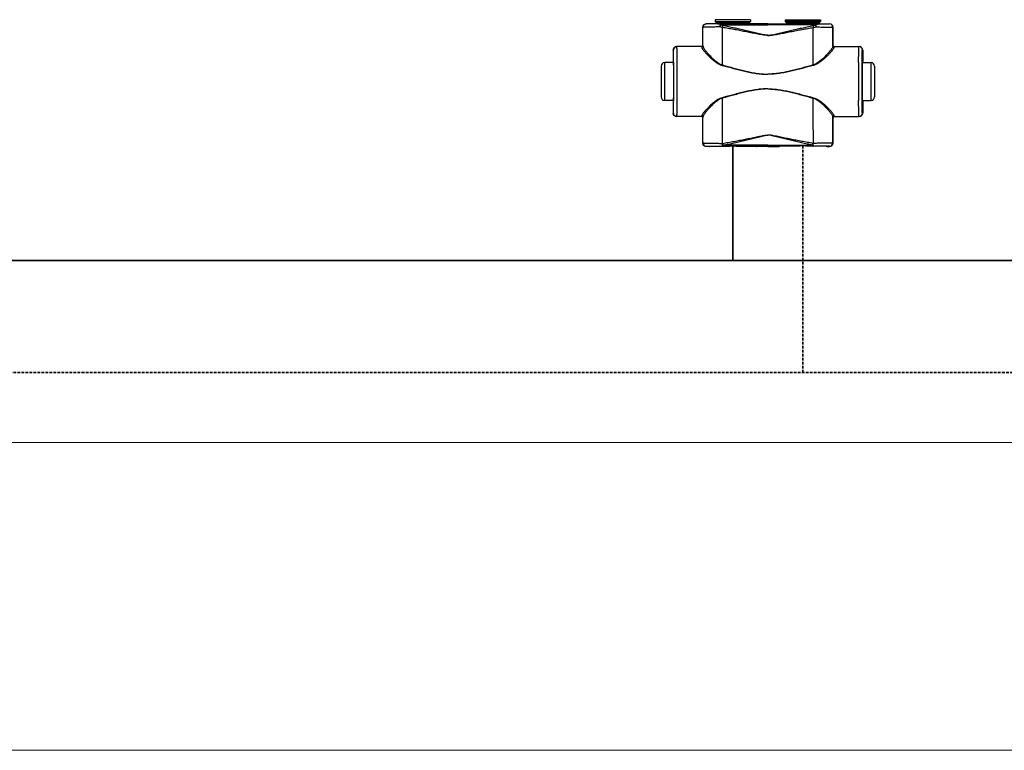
# Model space of a CAD drawing. Header units: millimetres. Extents: x 17747 to 112039, y -74980 to 446921.
# Tile 138 of 256: x 62259 to 62962, y -74980 to -74458. Entities that reach past the tile are written whole.
import ezdxf

# ---------------------------------------------------------------- set-up
doc = ezdxf.new("R2010")
doc.units = ezdxf.units.MM
doc.linetypes.add('phl_thick', pattern=[0])
doc.linetypes.add('VERDECKT', pattern=[9.525, 6.35, -3.175])
for name, color, linetype, lineweight in [('UT_SCHÉMA_PŘÍVOD', 10, 'Continuous', 35), ('UT_SCHÉMA_ZPÁTEČKA', 172, 'VERDECKT', 35), ('VZT_50 POPIS - OBECNE', 7, 'Continuous', 5)]:
    doc.layers.add(name, color=color, linetype=linetype, lineweight=lineweight)

msp = doc.modelspace()

# ---------------------------------------------------------------- linework, layer by layer
at = {"color": 0, "linetype": 'Continuous'}
for p, q in [((62749.07, -74461.33), (62748.95, -74461.21)), ((62750.6, -74461.21), (62748.95, -74461.21)), ((62750.95, -74461.31), (62750.6, -74461.21)), ((62780.55, -74458.31), (62755.35, -74458.31)), ((62755.35, -74458.31), (62755.35, -74459.71)), ((62755.35, -74459.71), (62756.3, -74460.66)), ((62755.35, -74459.71), (62780.55, -74459.71)), ((62756.3, -74460.66), (62779.6, -74460.66)), ((62756.45, -74461.02), (62779.45, -74461.02)), ((62756.45, -74461.02), (62756.45, -74461.38)), ((62764.1, -74461.4), (62759.25, -74461.4)), ((62759.25, -74462.1), (62759.25, -74461.4)), ((62792.95, -74461.4), (62771.8, -74461.4)), ((62779.45, -74461.02), (62779.45, -74461.38)), ((62780.55, -74459.71), (62779.6, -74460.66)), ((62780.55, -74458.31), (62780.55, -74459.71)), ((62786.7, -74461.21), (62784.95, -74461.31)), ((62792.95, -74461.21), (62786.7, -74461.21)), ((62792.95, -74461.21), (62799.2, -74461.21)), ((62792.95, -74461.4), (62814.1, -74461.4)), ((62799.2, -74461.21), (62800.95, -74461.31)), ((62805.35, -74458.31), (62830.55, -74458.31)), ((62805.35, -74458.31), (62805.35, -74459.71)), ((62830.55, -74459.71), (62805.35, -74459.71)), ((62805.35, -74459.71), (62806.3, -74460.66)), ((62829.6, -74460.66), (62806.3, -74460.66)), ((62829.45, -74461.02), (62806.45, -74461.02)), ((62806.45, -74461.02), (62806.45, -74461.38)), ((62821.8, -74461.4), (62826.65, -74461.4)), ((62826.65, -74462.1), (62826.65, -74461.4)), ((62829.45, -74461.02), (62829.45, -74461.38)), ((62830.55, -74459.71), (62829.6, -74460.66)), ((62830.55, -74458.31), (62830.55, -74459.71)), ((62834.95, -74461.31), (62835.3, -74461.21)), ((62835.3, -74461.21), (62836.95, -74461.21)), ((62836.83, -74461.33), (62836.95, -74461.21)), ((62746.57, -74463.83), (62746.45, -74463.71)), ((62746.45, -74476.71), (62746.45, -74463.71)), ((62759.25, -74462.1), (62792.95, -74462.1)), ((62826.65, -74462.1), (62792.95, -74462.1)), ((62839.33, -74463.83), (62839.45, -74463.71)), ((62839.45, -74476.71), (62839.45, -74463.71)), ((62725.46, -74480.01), (62725.25, -74480.01)), ((62725.25, -74480.01), (62725.25, -74488.16)), ((62745.75, -74477.51), (62727.75, -74477.51)), ((62746.45, -74476.71), (62746.55, -74476.71)), ((62839.45, -74476.71), (62839.35, -74476.71)), ((62840.15, -74477.51), (62858.15, -74477.51)), ((62860.44, -74480.01), (62860.65, -74480.01)), ((62860.65, -74480.01), (62860.65, -74488.16)), ((62725.5, -74489.01), (62719.25, -74489.01)), ((62719.25, -74516.01), (62719.25, -74489.01)), ((62725.25, -74488.16), (62725.46, -74488.51)), ((62725.64, -74488.52), (62725.64, -74488.51)), ((62860.26, -74488.52), (62860.26, -74488.51)), ((62860.4, -74489.01), (62866.65, -74489.01)), ((62860.65, -74488.16), (62860.44, -74488.51)), ((62866.65, -74516.01), (62866.65, -74489.01)), ((62716.75, -74491.51), (62716.75, -74513.51)), ((62869.15, -74491.51), (62869.15, -74513.51)), ((62725.5, -74516.01), (62719.25, -74516.01)), ((62725.46, -74516.51), (62725.25, -74516.86)), ((62725.25, -74516.86), (62725.25, -74525.01)), ((62725.64, -74516.51), (62725.64, -74516.5)), ((62860.26, -74516.51), (62860.26, -74516.5)), ((62860.4, -74516.01), (62866.65, -74516.01)), ((62860.44, -74516.51), (62860.65, -74516.86)), ((62860.65, -74516.86), (62860.65, -74525.01)), ((62725.25, -74525.01), (62725.46, -74525.01)), ((62745.75, -74527.51), (62727.75, -74527.51)), ((62746.55, -74528.31), (62746.45, -74528.31)), ((62746.45, -74546.41), (62746.45, -74528.31)), ((62839.35, -74528.31), (62839.45, -74528.31)), ((62839.45, -74546.41), (62839.45, -74528.31)), ((62840.15, -74527.51), (62858.15, -74527.51)), ((62860.65, -74525.01), (62860.44, -74525.01)), ((62746.45, -74546.41), (62746.57, -74546.29)), ((62748.95, -74548.91), (62749.07, -74548.79)), ((62750.6, -74548.91), (62748.95, -74548.91)), ((62750.95, -74548.81), (62750.6, -74548.91)), ((62760.49, -74546.66), (62760.67, -74546.66)), ((62760.82, -74548.72), (62760.99, -74548.72)), ((62792.95, -74547.97), (62760.99, -74547.97)), ((62760.99, -74548.72), (62760.99, -74547.97)), ((62760.99, -74548.72), (62762.25, -74548.72)), ((62773.65, -74548.72), (62792.95, -74548.72)), ((62786.7, -74548.91), (62784.95, -74548.81)), ((62792.95, -74548.91), (62786.7, -74548.91)), ((62792.95, -74547.97), (62824.91, -74547.97)), ((62812.25, -74548.72), (62792.95, -74548.72)), ((62792.95, -74548.91), (62799.2, -74548.91)), ((62799.2, -74548.91), (62800.95, -74548.81)), ((62824.91, -74548.72), (62823.65, -74548.72)), ((62824.91, -74548.72), (62824.91, -74547.97)), ((62825.08, -74548.72), (62824.91, -74548.72)), ((62825.41, -74546.66), (62825.23, -74546.66)), ((62834.95, -74548.81), (62835.3, -74548.91)), ((62835.3, -74548.91), (62836.95, -74548.91)), ((62836.95, -74548.91), (62836.83, -74548.79)), ((62839.45, -74546.41), (62839.33, -74546.29))]:
    msp.add_line(p, q, dxfattribs=at)
for centre, radius, start, end in [((62749.07, -74463.83), 2.5, 90.00246, 179.99754), ((62755.95, -74461.02), 0.5, 0, 45), ((62779.95, -74461.02), 0.5, 135, 180), ((62805.95, -74461.02), 0.5, 0, 45), ((62829.95, -74461.02), 0.5, 135, 180), ((62836.83, -74463.83), 2.5, 0.00246, 89.99754), ((62727.96, -74480.01), 2.5, 90.00225, 180.00111), ((62745.75, -74476.71), 0.8, 270.0036, 359.99724), ((62840.15, -74476.71), 0.8, 180.00276, 269.9964), ((62857.94, -74480.01), 2.5, 359.99889, 89.99775), ((62719.25, -74491.51), 2.5, 90, 180), ((60285.79, -74502.51), 2442.41, 359.68325, 0.31675), ((65300.11, -74502.51), 2442.41, 179.68325, 180.31675), ((62866.65, -74491.51), 2.5, 0, 90), ((62719.25, -74513.51), 2.5, 180, 270), ((62866.65, -74513.51), 2.5, 270, 0), ((62727.96, -74525.01), 2.5, 179.99889, 269.99775), ((62745.75, -74528.31), 0.8, 0.00276, 89.9964), ((62840.15, -74528.31), 0.8, 90.0036, 179.99724), ((62857.94, -74525.01), 2.5, 270.00225, 0.00111), ((62749.07, -74546.29), 2.5, 180.00246, 269.99754), ((62836.83, -74546.29), 2.5, 270.00246, 359.99754)]:
    msp.add_arc(centre, radius, start, end, dxfattribs=at)
at = {"color": 0, "linetype": 'Continuous', "extrusion": (0, 0, -1)}
for centre, major_axis, ratio, start_param, end_param in [((62748.95, -74463.71), (-1.77, 1.77), 0.999973, -0.785384, 0.785384), ((62767.95, -74461.31), (-17, 0), 0.005236, 4.941076, 6.283185), ((62767.95, -74461.31), (-17, 0), 0.005236, 3.141593, 4.483702), ((62727.75, -74480.01), (-2.5, 0), 0.999945, 0, 1.570796), ((62745.65, -74476.71), (-0.8, 0), 0.999986, -3.141593, -1.659157), ((62725.46, -74502.51), (0, 14), 0.010472, 0, 3.141593), ((62727.75, -74525.01), (-2.5, 0), 0.999945, -1.570796, 0), ((62745.65, -74528.31), (0.8, 0), 0.999986, -1.395381, 0), ((62748.95, -74546.41), (1.77, 1.77), 0.999973, -3.926977, -2.356208), ((62767.95, -74548.81), (-17, 0), 0.005236, 0, 1.229157), ((62767.95, -74548.81), (-17, 0), 0.005236, 1.912436, 3.141593)]:
    msp.add_ellipse(centre, major_axis=major_axis, ratio=ratio, start_param=start_param, end_param=end_param, dxfattribs=at)
at = {"color": 0, "linetype": 'Continuous'}
for centre, major_axis, ratio, start_param, end_param in [((62817.95, -74461.31), (17, 0), 0.005236, 3.141593, 4.483702), ((62817.95, -74461.31), (17, 0), 0.005236, 4.941076, 6.283185), ((62836.95, -74463.71), (1.77, 1.77), 0.999973, -0.785384, 0.785384), ((62840.25, -74476.71), (0.8, 0), 0.999986, -3.141593, -1.659157), ((62858.15, -74480.01), (2.5, 0), 0.999945, 0, 1.570796), ((62860.44, -74502.51), (0, 14), 0.010472, 0, 3.141593), ((62840.25, -74528.31), (-0.8, 0), 0.999986, -1.395381, 0), ((62858.15, -74525.01), (2.5, 0), 0.999945, -1.570796, 0), ((62817.95, -74548.81), (17, 0), 0.005236, 1.912436, 3.141593), ((62817.95, -74548.81), (17, 0), 0.005236, 0, 1.229157), ((62836.95, -74546.41), (-1.77, 1.77), 0.999973, -3.926977, -2.356208)]:
    msp.add_ellipse(centre, major_axis=major_axis, ratio=ratio, start_param=start_param, end_param=end_param, dxfattribs=at)
for points, knots in [([(62759.25, -74461.4), (62758.54, -74461.4), (62757.19, -74461.4), (62755.53, -74461.39), (62754.29, -74461.39), (62753.44, -74461.39), (62752.66, -74461.38), (62751.94, -74461.38), (62751.3, -74461.37), (62750.73, -74461.37), (62750.24, -74461.36), (62749.89, -74461.36), (62749.65, -74461.35), (62749.5, -74461.35), (62749.38, -74461.35), (62749.27, -74461.34), (62749.2, -74461.34), (62749.15, -74461.34), (62749.13, -74461.34), (62749.1, -74461.34), (62749.09, -74461.34), (62749.08, -74461.33), (62749.07, -74461.33), (62749.07, -74461.33)], [0, 0, 0, 0, 0.207653, 0.400343, 0.489423, 0.572844, 0.650059, 0.720565, 0.783909, 0.839692, 0.887568, 0.927242, 0.943927, 0.958477, 0.970869, 0.981088, 0.989117, 0.992306, 0.994945, 0.997032, 0.998568, 0.999554, 1, 1, 1, 1]), ([(62759.25, -74461.4), (62759.16, -74461.4), (62759.06, -74461.51), (62758.98, -74461.65), (62758.91, -74461.8), (62758.84, -74462.02), (62758.76, -74462.34), (62758.7, -74462.7), (62758.66, -74463.1), (62758.64, -74463.38), (62758.63, -74463.52)], [0, 0, 0, 0, 0.117156, 0.161001, 0.211236, 0.330442, 0.472834, 0.634922, 0.812344, 1, 1, 1, 1]), ([(62771.8, -74461.4), (62771.17, -74461.4), (62769.88, -74461.43), (62767.95, -74461.45), (62766.02, -74461.43), (62764.73, -74461.4), (62764.1, -74461.4)], [0, 0, 0, 0, 0.248355, 0.5, 0.751645, 1, 1, 1, 1]), ([(62814.1, -74461.4), (62814.73, -74461.4), (62816.02, -74461.43), (62817.95, -74461.45), (62819.88, -74461.43), (62821.17, -74461.4), (62821.8, -74461.4)], [0, 0, 0, 0, 0.248355, 0.5, 0.751645, 1, 1, 1, 1]), ([(62826.65, -74461.4), (62827.36, -74461.4), (62828.71, -74461.4), (62830.37, -74461.39), (62831.61, -74461.39), (62832.46, -74461.39), (62833.24, -74461.38), (62833.96, -74461.38), (62834.6, -74461.37), (62835.17, -74461.37), (62835.66, -74461.36), (62836.01, -74461.36), (62836.25, -74461.35), (62836.4, -74461.35), (62836.52, -74461.35), (62836.63, -74461.34), (62836.7, -74461.34), (62836.75, -74461.34), (62836.78, -74461.34), (62836.8, -74461.34), (62836.81, -74461.34), (62836.82, -74461.33), (62836.83, -74461.33), (62836.83, -74461.33)], [0, 0, 0, 0, 0.207653, 0.400343, 0.489423, 0.572844, 0.650059, 0.720565, 0.783909, 0.839692, 0.887568, 0.927242, 0.943927, 0.958477, 0.970869, 0.981088, 0.989117, 0.992306, 0.994945, 0.997032, 0.998568, 0.999554, 1, 1, 1, 1]), ([(62826.65, -74461.4), (62826.74, -74461.4), (62826.84, -74461.51), (62826.92, -74461.65), (62826.99, -74461.8), (62827.06, -74462.02), (62827.14, -74462.34), (62827.2, -74462.7), (62827.24, -74463.1), (62827.26, -74463.38), (62827.27, -74463.52)], [0, 0, 0, 0, 0.117156, 0.161001, 0.211236, 0.330442, 0.472834, 0.634922, 0.812344, 1, 1, 1, 1]), ([(62758.63, -74463.52), (62757.8, -74463.52), (62756.19, -74463.53), (62754.23, -74463.55), (62752.76, -74463.58), (62751.76, -74463.59), (62750.83, -74463.61), (62749.98, -74463.63), (62749.21, -74463.65), (62748.54, -74463.67), (62747.96, -74463.7), (62747.54, -74463.72), (62747.26, -74463.74), (62747.08, -74463.75), (62746.93, -74463.76), (62746.81, -74463.78), (62746.71, -74463.79), (62746.64, -74463.8), (62746.6, -74463.81), (62746.57, -74463.83), (62746.57, -74463.83)], [0, 0, 0, 0, 0.207034, 0.39928, 0.488214, 0.57154, 0.648707, 0.71921, 0.782588, 0.838437, 0.886403, 0.926186, 0.942933, 0.957549, 0.970012, 0.98031, 0.988432, 0.994377, 0.998178, 1, 1, 1, 1]), ([(62746.58, -74477.25), (62746.58, -74476.12), (62746.58, -74471.65), (62746.58, -74467.18), (62746.57, -74463.83)], [0, 0, 0, 0, 0.250733, 1, 1, 1, 1]), ([(62759.25, -74462.1), (62759.12, -74462.3), (62758.9, -74462.77), (62758.72, -74463.26), (62758.63, -74463.52)], [0, 0, 0, 0, 0.464895, 1, 1, 1, 1]), ([(62760.5, -74463.88), (62760.34, -74463.86), (62759.71, -74463.76), (62759.09, -74463.63), (62758.63, -74463.52)], [0, 0, 0, 0, 0.252579, 1, 1, 1, 1]), ([(62760.82, -74462.54), (62760.69, -74462.52), (62760.15, -74462.4), (62759.63, -74462.23), (62759.25, -74462.1)], [0, 0, 0, 0, 0.253704, 1, 1, 1, 1]), ([(62760.82, -74462.54), (62760.76, -74462.75), (62760.64, -74463.19), (62760.54, -74463.64), (62760.5, -74463.88)], [0, 0, 0, 0, 0.464569, 1, 1, 1, 1]), ([(62792.95, -74469.52), (62792.95, -74469.52), (62792.26, -74469.52), (62790.88, -74469.44), (62788.83, -74469.16), (62786.79, -74468.81), (62784.08, -74468.3), (62780.71, -74467.64), (62776.66, -74466.84), (62772.62, -74466.06), (62768.58, -74465.3), (62764.54, -74464.57), (62761.84, -74464.11), (62760.5, -74463.88)], [0.5000015, 0.5000015, 0.5000015, 0.5000015, 0.500002, 0.5313979, 0.5627848, 0.5941575, 0.6255147, 0.6881766, 0.7507583, 0.8132458, 0.8756245, 0.9378805, 1, 1, 1, 1]), ([(62760.51, -74490.65), (62760.51, -74488.42), (62760.51, -74479.49), (62760.5, -74470.57), (62760.5, -74463.88)], [0, 0, 0, 0, 0.250952, 1, 1, 1, 1]), ([(62792.95, -74469.34), (62792.95, -74469.34), (62792.61, -74469.34), (62791.92, -74469.31), (62790.54, -74469.18), (62788.84, -74468.9), (62786.82, -74468.48), (62784.81, -74468.02), (62782.8, -74467.55), (62780.13, -74466.91), (62776.79, -74466.11), (62772.8, -74465.16), (62768.8, -74464.25), (62764.81, -74463.37), (62762.15, -74462.81), (62760.82, -74462.54)], [0.499995, 0.499995, 0.499995, 0.499995, 0.4999958, 0.5157333, 0.5314718, 0.5629204, 0.5943483, 0.6257534, 0.6571339, 0.6884877, 0.7511054, 0.813586, 0.8759088, 0.9380534, 1, 1, 1, 1]), ([(62792.95, -74469.34), (62792.95, -74469.34), (62793.3, -74469.34), (62793.98, -74469.31), (62795.36, -74469.18), (62797.06, -74468.9), (62799.08, -74468.48), (62801.09, -74468.02), (62803.1, -74467.55), (62805.77, -74466.91), (62809.11, -74466.11), (62813.1, -74465.16), (62817.1, -74464.25), (62821.09, -74463.37), (62823.75, -74462.81), (62825.08, -74462.54)], [0.499995, 0.499995, 0.499995, 0.499995, 0.4999958, 0.5157333, 0.5314718, 0.5629204, 0.5943483, 0.6257534, 0.6571339, 0.6884877, 0.7511054, 0.813586, 0.8759088, 0.9380534, 1, 1, 1, 1]), ([(62792.95, -74469.52), (62792.95, -74469.52), (62793.64, -74469.52), (62795.02, -74469.44), (62797.07, -74469.16), (62799.11, -74468.81), (62801.82, -74468.3), (62805.19, -74467.64), (62809.24, -74466.84), (62813.28, -74466.06), (62817.33, -74465.3), (62821.36, -74464.57), (62824.06, -74464.11), (62825.4, -74463.88)], [0.5000015, 0.5000015, 0.5000015, 0.5000015, 0.500002, 0.5313979, 0.5627848, 0.5941575, 0.6255147, 0.6881766, 0.7507583, 0.8132458, 0.8756245, 0.9378805, 1, 1, 1, 1]), ([(62825.08, -74462.54), (62825.21, -74462.52), (62825.75, -74462.4), (62826.27, -74462.23), (62826.65, -74462.1)], [0, 0, 0, 0, 0.253704, 1, 1, 1, 1]), ([(62825.08, -74462.54), (62825.14, -74462.75), (62825.26, -74463.19), (62825.36, -74463.64), (62825.4, -74463.88)], [0, 0, 0, 0, 0.464569, 1, 1, 1, 1]), ([(62825.39, -74490.65), (62825.39, -74488.42), (62825.39, -74479.49), (62825.4, -74470.57), (62825.4, -74463.88)], [0, 0, 0, 0, 0.250952, 1, 1, 1, 1]), ([(62825.4, -74463.88), (62825.56, -74463.86), (62826.19, -74463.76), (62826.81, -74463.63), (62827.27, -74463.52)], [0, 0, 0, 0, 0.252579, 1, 1, 1, 1]), ([(62826.65, -74462.1), (62826.78, -74462.3), (62827.01, -74462.77), (62827.18, -74463.26), (62827.27, -74463.52)], [0, 0, 0, 0, 0.464895, 1, 1, 1, 1]), ([(62827.27, -74463.52), (62828.1, -74463.52), (62829.71, -74463.53), (62831.67, -74463.55), (62833.14, -74463.58), (62834.14, -74463.59), (62835.07, -74463.61), (62835.92, -74463.63), (62836.69, -74463.65), (62837.36, -74463.67), (62837.94, -74463.7), (62838.36, -74463.72), (62838.64, -74463.74), (62838.82, -74463.75), (62838.97, -74463.76), (62839.09, -74463.78), (62839.19, -74463.79), (62839.26, -74463.8), (62839.3, -74463.81), (62839.33, -74463.83), (62839.33, -74463.83)], [0, 0, 0, 0, 0.207034, 0.39928, 0.488214, 0.57154, 0.648707, 0.71921, 0.782588, 0.838437, 0.886403, 0.926186, 0.942933, 0.957549, 0.970012, 0.98031, 0.988432, 0.994377, 0.998178, 1, 1, 1, 1]), ([(62839.32, -74477.25), (62839.32, -74476.12), (62839.32, -74471.65), (62839.32, -74467.18), (62839.33, -74463.83)], [0, 0, 0, 0, 0.250733, 1, 1, 1, 1]), ([(62725.64, -74488.51), (62725.64, -74487.88), (62725.63, -74486.69), (62725.61, -74485.24), (62725.6, -74484.19), (62725.59, -74483.49), (62725.57, -74482.85), (62725.56, -74482.27), (62725.55, -74481.75), (62725.54, -74481.3), (62725.53, -74480.92), (62725.52, -74480.64), (62725.51, -74480.45), (62725.5, -74480.33), (62725.49, -74480.24), (62725.49, -74480.16), (62725.48, -74480.1), (62725.47, -74480.05), (62725.47, -74480.03), (62725.46, -74480.01), (62725.46, -74480.01)], [0, 0, 0, 0, 0.221931, 0.420259, 0.509783, 0.592499, 0.668149, 0.736495, 0.797321, 0.850436, 0.895675, 0.932895, 0.948462, 0.961984, 0.973451, 0.982856, 0.990196, 0.99547, 0.998697, 1, 1, 1, 1]), ([(62728.16, -74489.01), (62728.15, -74488.17), (62728.14, -74486.57), (62728.13, -74484.63), (62728.11, -74483.22), (62728.1, -74482.26), (62728.09, -74481.39), (62728.07, -74480.6), (62728.06, -74479.9), (62728.05, -74479.28), (62728.03, -74478.75), (62728.02, -74478.37), (62728.01, -74478.11), (62728, -74477.96), (62728, -74477.82), (62727.99, -74477.71), (62727.98, -74477.63), (62727.98, -74477.57), (62727.97, -74477.53), (62727.96, -74477.51), (62727.96, -74477.51), (62727.96, -74477.51)], [0, 0, 0, 0, 0.218984, 0.416191, 0.505653, 0.588551, 0.664564, 0.733396, 0.794781, 0.848478, 0.894279, 0.932006, 0.947796, 0.961515, 0.973152, 0.982695, 0.990138, 0.995479, 0.998726, 0.999584, 1, 1, 1, 1]), ([(62745.75, -74477.51), (62745.76, -74477.51), (62745.76, -74477.51), (62745.76, -74477.52), (62745.76, -74477.53), (62745.76, -74477.55), (62745.77, -74477.59), (62745.77, -74477.65), (62745.77, -74477.72), (62745.78, -74477.81), (62745.78, -74477.91), (62745.78, -74477.99), (62745.78, -74478.03)], [0, 0, 0, 0, 0.005122, 0.017304, 0.037118, 0.064661, 0.143035, 0.252499, 0.393016, 0.564526, 0.766907, 1, 1, 1, 1]), ([(62746.58, -74477.25), (62746.58, -74477.35), (62746.54, -74477.55), (62746.36, -74477.81), (62746.1, -74477.99), (62745.89, -74478.03), (62745.78, -74478.03)], [0, 0, 0, 0, 0.247572, 0.496581, 0.747591, 1, 1, 1, 1]), ([(62745.78, -74478.03), (62745.78, -74478.09), (62745.81, -74478.23), (62745.88, -74478.46), (62745.99, -74478.7), (62746.2, -74479.09), (62746.55, -74479.63), (62747.08, -74480.34), (62747.73, -74481.12), (62748.76, -74482.31), (62750.27, -74483.89), (62752.31, -74485.85), (62754.22, -74487.49), (62755.92, -74488.76), (62757.77, -74489.97), (62759.32, -74490.69), (62760.41, -74490.99)], [0, 0, 0, 0, 0.009694, 0.02127, 0.034861, 0.050494, 0.087694, 0.13227, 0.183417, 0.240322, 0.368483, 0.511765, 0.666448, 0.747227, 0.829948, 1, 1, 1, 1]), ([(62746.55, -74476.71), (62746.56, -74476.71), (62746.56, -74476.71), (62746.56, -74476.72), (62746.56, -74476.73), (62746.56, -74476.75), (62746.57, -74476.79), (62746.57, -74476.85), (62746.57, -74476.93), (62746.58, -74477.02), (62746.58, -74477.13), (62746.58, -74477.2), (62746.58, -74477.25)], [0, 0, 0, 0, 0.005057, 0.017214, 0.037015, 0.06455, 0.142921, 0.252392, 0.392925, 0.564459, 0.766871, 1, 1, 1, 1]), ([(62746.58, -74477.25), (62746.58, -74477.31), (62746.6, -74477.46), (62746.67, -74477.69), (62746.78, -74477.95), (62746.97, -74478.35), (62747.31, -74478.91), (62747.81, -74479.64), (62748.42, -74480.45), (62749.39, -74481.66), (62750.81, -74483.29), (62752.74, -74485.31), (62754.55, -74487), (62756.17, -74488.31), (62757.95, -74489.57), (62759.44, -74490.34), (62760.51, -74490.65)], [0, 0, 0, 0, 0.010286, 0.022433, 0.036551, 0.052653, 0.090607, 0.135698, 0.187142, 0.244158, 0.372094, 0.514728, 0.6685, 0.748767, 0.830965, 1, 1, 1, 1]), ([(62839.32, -74477.25), (62839.32, -74477.31), (62839.3, -74477.46), (62839.23, -74477.69), (62839.12, -74477.95), (62838.93, -74478.35), (62838.59, -74478.91), (62838.09, -74479.64), (62837.48, -74480.45), (62836.51, -74481.66), (62835.09, -74483.29), (62833.16, -74485.31), (62831.35, -74487), (62829.73, -74488.31), (62827.95, -74489.57), (62826.46, -74490.34), (62825.39, -74490.65)], [0, 0, 0, 0, 0.010286, 0.022433, 0.036551, 0.052653, 0.090607, 0.135698, 0.187142, 0.244158, 0.372094, 0.514728, 0.6685, 0.748767, 0.830965, 1, 1, 1, 1]), ([(62840.12, -74478.03), (62840.12, -74478.09), (62840.09, -74478.23), (62840.02, -74478.46), (62839.91, -74478.7), (62839.7, -74479.09), (62839.35, -74479.63), (62838.82, -74480.34), (62838.17, -74481.12), (62837.14, -74482.31), (62835.64, -74483.89), (62833.59, -74485.85), (62831.68, -74487.49), (62829.99, -74488.76), (62828.13, -74489.97), (62826.58, -74490.69), (62825.49, -74490.99)], [0, 0, 0, 0, 0.009694, 0.02127, 0.034861, 0.050494, 0.087694, 0.13227, 0.183417, 0.240322, 0.368483, 0.511765, 0.666448, 0.747227, 0.829948, 1, 1, 1, 1]), ([(62839.35, -74476.71), (62839.34, -74476.71), (62839.34, -74476.71), (62839.34, -74476.72), (62839.34, -74476.73), (62839.34, -74476.75), (62839.33, -74476.79), (62839.33, -74476.85), (62839.33, -74476.93), (62839.32, -74477.02), (62839.32, -74477.13), (62839.32, -74477.2), (62839.32, -74477.25)], [0, 0, 0, 0, 0.005057, 0.017214, 0.037015, 0.06455, 0.142921, 0.252392, 0.392925, 0.564459, 0.766871, 1, 1, 1, 1]), ([(62839.32, -74477.25), (62839.32, -74477.35), (62839.36, -74477.55), (62839.54, -74477.81), (62839.8, -74477.99), (62840.01, -74478.03), (62840.12, -74478.03)], [0, 0, 0, 0, 0.247572, 0.496581, 0.747591, 1, 1, 1, 1]), ([(62840.15, -74477.51), (62840.14, -74477.51), (62840.14, -74477.51), (62840.14, -74477.52), (62840.14, -74477.53), (62840.14, -74477.55), (62840.13, -74477.59), (62840.13, -74477.65), (62840.13, -74477.72), (62840.12, -74477.81), (62840.12, -74477.91), (62840.12, -74477.99), (62840.12, -74478.03)], [0, 0, 0, 0, 0.005122, 0.017304, 0.037118, 0.064661, 0.143035, 0.252499, 0.393016, 0.564526, 0.766907, 1, 1, 1, 1]), ([(62857.74, -74489.01), (62857.75, -74488.17), (62857.76, -74486.57), (62857.78, -74484.63), (62857.79, -74483.22), (62857.8, -74482.26), (62857.81, -74481.39), (62857.83, -74480.6), (62857.84, -74479.9), (62857.85, -74479.28), (62857.87, -74478.75), (62857.88, -74478.37), (62857.89, -74478.11), (62857.9, -74477.96), (62857.9, -74477.82), (62857.91, -74477.71), (62857.92, -74477.63), (62857.92, -74477.57), (62857.93, -74477.53), (62857.94, -74477.51), (62857.94, -74477.51), (62857.94, -74477.51)], [0, 0, 0, 0, 0.218984, 0.416191, 0.505653, 0.588551, 0.664564, 0.733396, 0.794781, 0.848478, 0.894279, 0.932006, 0.947796, 0.961515, 0.973152, 0.982695, 0.990138, 0.995479, 0.998726, 0.999584, 1, 1, 1, 1]), ([(62860.26, -74488.51), (62860.26, -74487.88), (62860.27, -74486.69), (62860.29, -74485.24), (62860.3, -74484.19), (62860.31, -74483.49), (62860.33, -74482.85), (62860.34, -74482.27), (62860.35, -74481.75), (62860.36, -74481.3), (62860.37, -74480.92), (62860.38, -74480.64), (62860.39, -74480.45), (62860.4, -74480.33), (62860.41, -74480.24), (62860.41, -74480.16), (62860.42, -74480.1), (62860.43, -74480.05), (62860.43, -74480.03), (62860.44, -74480.01), (62860.44, -74480.01)], [0, 0, 0, 0, 0.221931, 0.420259, 0.509783, 0.592499, 0.668149, 0.736495, 0.797321, 0.850436, 0.895675, 0.932895, 0.948462, 0.961984, 0.973451, 0.982856, 0.990196, 0.99547, 0.998697, 1, 1, 1, 1]), ([(62725.64, -74516.5), (62725.66, -74514.31), (62725.69, -74509.64), (62725.7, -74502.51), (62725.69, -74495.38), (62725.66, -74490.72), (62725.64, -74488.52)], [0, 0, 0, 0, 0.235226, 0.499987, 0.764754, 1, 1, 1, 1]), ([(62860.26, -74516.5), (62860.24, -74514.31), (62860.21, -74509.64), (62860.2, -74502.51), (62860.21, -74495.38), (62860.24, -74490.72), (62860.26, -74488.52)], [0, 0, 0, 0, 0.235226, 0.499987, 0.764754, 1, 1, 1, 1]), ([(62760.51, -74490.65), (62760.5, -74490.68), (62760.47, -74490.79), (62760.44, -74490.9), (62760.41, -74490.99)], [0, 0, 0, 0, 0.258378, 1, 1, 1, 1]), ([(62760.41, -74490.99), (62763.07, -74491.7), (62767.07, -74492.78), (62772.43, -74494.15), (62776.47, -74495.12), (62780.54, -74496), (62784.64, -74496.73), (62788.09, -74497.14), (62790.87, -74497.32), (62792.26, -74497.34), (62792.95, -74497.34), (62792.95, -74497.34)], [0, 0, 0, 0, 0.1245061, 0.1869228, 0.2494269, 0.3120016, 0.3746311, 0.4372993, 0.4686472, 0.4999998, 0.5, 0.5, 0.5, 0.5]), ([(62760.51, -74490.65), (62763.17, -74491.39), (62767.15, -74492.5), (62772.49, -74493.9), (62776.51, -74494.9), (62780.57, -74495.81), (62784.66, -74496.56), (62788.1, -74496.99), (62790.87, -74497.17), (62792.26, -74497.2), (62792.95, -74497.2), (62792.95, -74497.2)], [0, 0, 0, 0, 0.1244767, 0.1868883, 0.2493924, 0.3119715, 0.3746087, 0.437287, 0.4686409, 0.4999998, 0.5, 0.5, 0.5, 0.5]), ([(62825.39, -74490.65), (62822.74, -74491.39), (62818.75, -74492.5), (62813.41, -74493.9), (62809.39, -74494.9), (62805.33, -74495.81), (62801.24, -74496.56), (62797.8, -74496.99), (62795.03, -74497.17), (62793.64, -74497.2), (62792.95, -74497.2), (62792.95, -74497.2)], [0, 0, 0, 0, 0.1244767, 0.1868883, 0.2493924, 0.3119715, 0.3746087, 0.437287, 0.4686409, 0.4999998, 0.5, 0.5, 0.5, 0.5]), ([(62825.49, -74490.99), (62822.83, -74491.7), (62818.83, -74492.78), (62813.47, -74494.15), (62809.43, -74495.12), (62805.36, -74496), (62801.26, -74496.73), (62797.81, -74497.14), (62795.04, -74497.32), (62793.65, -74497.34), (62792.95, -74497.34), (62792.95, -74497.34)], [0, 0, 0, 0, 0.1245061, 0.1869228, 0.2494269, 0.3120016, 0.3746311, 0.4372993, 0.4686472, 0.4999998, 0.5, 0.5, 0.5, 0.5]), ([(62825.39, -74490.65), (62825.4, -74490.68), (62825.43, -74490.79), (62825.46, -74490.9), (62825.49, -74490.99)], [0, 0, 0, 0, 0.258378, 1, 1, 1, 1]), ([(62792.95, -74507.68), (62791.56, -74507.68), (62788.78, -74507.8), (62784.64, -74508.29), (62780.54, -74509.02), (62776.47, -74509.9), (62772.43, -74510.87), (62767.07, -74512.24), (62763.07, -74513.32), (62760.41, -74514.03)], [0.5, 0.5, 0.5, 0.5, 0.5626889, 0.6253582, 0.6879892, 0.7505657, 0.8130716, 0.8754902, 1, 1, 1, 1]), ([(62792.95, -74507.82), (62791.56, -74507.82), (62788.79, -74507.95), (62784.66, -74508.46), (62780.57, -74509.21), (62776.51, -74510.12), (62772.49, -74511.12), (62767.15, -74512.52), (62763.17, -74513.63), (62760.51, -74514.37)], [0.5, 0.5, 0.5, 0.5, 0.5627005, 0.6253799, 0.6880187, 0.7505997, 0.8131057, 0.8755193, 1, 1, 1, 1]), ([(62792.95, -74507.68), (62794.34, -74507.68), (62797.12, -74507.8), (62801.26, -74508.29), (62805.36, -74509.02), (62809.43, -74509.9), (62813.47, -74510.87), (62818.83, -74512.24), (62822.83, -74513.32), (62825.49, -74514.03)], [0.5, 0.5, 0.5, 0.5, 0.5626889, 0.6253582, 0.6879892, 0.7505657, 0.8130716, 0.8754902, 1, 1, 1, 1]), ([(62792.95, -74507.82), (62794.34, -74507.82), (62797.11, -74507.95), (62801.24, -74508.46), (62805.33, -74509.21), (62809.39, -74510.12), (62813.41, -74511.12), (62818.75, -74512.52), (62822.74, -74513.63), (62825.39, -74514.37)], [0.5, 0.5, 0.5, 0.5, 0.5627005, 0.6253799, 0.6880187, 0.7505997, 0.8131057, 0.8755193, 1, 1, 1, 1]), ([(62725.46, -74525.01), (62725.46, -74525.01), (62725.47, -74524.99), (62725.47, -74524.97), (62725.48, -74524.92), (62725.49, -74524.86), (62725.49, -74524.78), (62725.5, -74524.69), (62725.51, -74524.57), (62725.52, -74524.38), (62725.53, -74524.11), (62725.54, -74523.72), (62725.55, -74523.27), (62725.56, -74522.75), (62725.57, -74522.17), (62725.59, -74521.53), (62725.6, -74520.83), (62725.61, -74519.78), (62725.63, -74518.33), (62725.64, -74517.14), (62725.64, -74516.51)], [0, 0, 0, 0, 0.001303, 0.00453, 0.009804, 0.017144, 0.026549, 0.038016, 0.051538, 0.067105, 0.104325, 0.149564, 0.202679, 0.263505, 0.331851, 0.407501, 0.490217, 0.579741, 0.778069, 1, 1, 1, 1]), ([(62727.96, -74527.51), (62727.96, -74527.51), (62727.96, -74527.51), (62727.97, -74527.49), (62727.98, -74527.45), (62727.98, -74527.39), (62727.99, -74527.31), (62728, -74527.2), (62728, -74527.06), (62728.01, -74526.91), (62728.02, -74526.65), (62728.03, -74526.27), (62728.05, -74525.74), (62728.06, -74525.13), (62728.07, -74524.42), (62728.09, -74523.63), (62728.1, -74522.76), (62728.11, -74521.8), (62728.13, -74520.39), (62728.14, -74518.45), (62728.15, -74516.85), (62728.16, -74516.01)], [0, 0, 0, 0, 0.000416, 0.001274, 0.004521, 0.009862, 0.017305, 0.026849, 0.038485, 0.052204, 0.067994, 0.105721, 0.151522, 0.205219, 0.266604, 0.335437, 0.411449, 0.494347, 0.58381, 0.781016, 1, 1, 1, 1]), ([(62760.41, -74514.03), (62759.32, -74514.33), (62757.77, -74515.06), (62755.92, -74516.26), (62754.22, -74517.53), (62752.31, -74519.17), (62750.27, -74521.13), (62748.76, -74522.71), (62747.73, -74523.9), (62747.08, -74524.68), (62746.55, -74525.39), (62746.2, -74525.93), (62745.99, -74526.32), (62745.88, -74526.57), (62745.81, -74526.79), (62745.78, -74526.93), (62745.78, -74526.99)], [0, 0, 0, 0, 0.170052, 0.252774, 0.333553, 0.488235, 0.631517, 0.759678, 0.816583, 0.86773, 0.912306, 0.949506, 0.965139, 0.978731, 0.990306, 1, 1, 1, 1]), ([(62760.51, -74514.37), (62759.44, -74514.68), (62757.95, -74515.45), (62756.17, -74516.71), (62754.55, -74518.02), (62752.74, -74519.71), (62750.81, -74521.73), (62749.39, -74523.36), (62748.42, -74524.57), (62747.81, -74525.38), (62747.31, -74526.11), (62746.97, -74526.67), (62746.78, -74527.07), (62746.67, -74527.33), (62746.6, -74527.56), (62746.58, -74527.71), (62746.58, -74527.77)], [0, 0, 0, 0, 0.169036, 0.251233, 0.3315, 0.485272, 0.627906, 0.755842, 0.812858, 0.864302, 0.909393, 0.947347, 0.963449, 0.977567, 0.989714, 1, 1, 1, 1]), ([(62760.51, -74514.37), (62760.5, -74514.34), (62760.47, -74514.23), (62760.44, -74514.12), (62760.41, -74514.03)], [0, 0, 0, 0, 0.258378, 1, 1, 1, 1]), ([(62760.49, -74546.66), (62760.5, -74543.99), (62760.5, -74533.22), (62760.51, -74522.46), (62760.51, -74514.37)], [0, 0, 0, 0, 0.248459, 1, 1, 1, 1]), ([(62825.39, -74514.37), (62825.4, -74514.34), (62825.43, -74514.23), (62825.46, -74514.12), (62825.49, -74514.03)], [0, 0, 0, 0, 0.258378, 1, 1, 1, 1]), ([(62825.39, -74514.37), (62826.46, -74514.68), (62827.95, -74515.45), (62829.73, -74516.71), (62831.35, -74518.02), (62833.16, -74519.71), (62835.09, -74521.73), (62836.51, -74523.36), (62837.48, -74524.57), (62838.09, -74525.38), (62838.59, -74526.11), (62838.93, -74526.67), (62839.12, -74527.07), (62839.23, -74527.33), (62839.3, -74527.56), (62839.32, -74527.71), (62839.32, -74527.77)], [0, 0, 0, 0, 0.169036, 0.251233, 0.3315, 0.485272, 0.627906, 0.755842, 0.812858, 0.864302, 0.909393, 0.947347, 0.963449, 0.977567, 0.989714, 1, 1, 1, 1]), ([(62825.41, -74546.66), (62825.41, -74543.99), (62825.4, -74533.22), (62825.39, -74522.46), (62825.39, -74514.37)], [0, 0, 0, 0, 0.248459, 1, 1, 1, 1]), ([(62825.49, -74514.03), (62826.58, -74514.33), (62828.13, -74515.06), (62829.99, -74516.26), (62831.68, -74517.53), (62833.59, -74519.17), (62835.64, -74521.13), (62837.14, -74522.71), (62838.17, -74523.9), (62838.82, -74524.68), (62839.35, -74525.39), (62839.7, -74525.93), (62839.91, -74526.32), (62840.02, -74526.57), (62840.09, -74526.79), (62840.12, -74526.93), (62840.12, -74526.99)], [0, 0, 0, 0, 0.170052, 0.252774, 0.333553, 0.488235, 0.631517, 0.759678, 0.816583, 0.86773, 0.912306, 0.949506, 0.965139, 0.978731, 0.990306, 1, 1, 1, 1]), ([(62857.94, -74527.51), (62857.94, -74527.51), (62857.94, -74527.51), (62857.93, -74527.49), (62857.92, -74527.45), (62857.92, -74527.39), (62857.91, -74527.31), (62857.9, -74527.2), (62857.9, -74527.06), (62857.89, -74526.91), (62857.88, -74526.65), (62857.87, -74526.27), (62857.85, -74525.74), (62857.84, -74525.13), (62857.83, -74524.42), (62857.81, -74523.63), (62857.8, -74522.76), (62857.79, -74521.8), (62857.78, -74520.39), (62857.76, -74518.45), (62857.75, -74516.85), (62857.74, -74516.01)], [0, 0, 0, 0, 0.000416, 0.001274, 0.004521, 0.009862, 0.017305, 0.026849, 0.038485, 0.052204, 0.067994, 0.105721, 0.151522, 0.205219, 0.266604, 0.335437, 0.411449, 0.494347, 0.58381, 0.781016, 1, 1, 1, 1]), ([(62860.44, -74525.01), (62860.44, -74525.01), (62860.43, -74524.99), (62860.43, -74524.97), (62860.42, -74524.92), (62860.41, -74524.86), (62860.41, -74524.78), (62860.4, -74524.69), (62860.39, -74524.57), (62860.38, -74524.38), (62860.37, -74524.11), (62860.36, -74523.72), (62860.35, -74523.27), (62860.34, -74522.75), (62860.33, -74522.17), (62860.31, -74521.53), (62860.3, -74520.83), (62860.29, -74519.78), (62860.27, -74518.33), (62860.26, -74517.14), (62860.26, -74516.51)], [0, 0, 0, 0, 0.001303, 0.00453, 0.009804, 0.017144, 0.026549, 0.038016, 0.051538, 0.067105, 0.104325, 0.149564, 0.202679, 0.263505, 0.331851, 0.407501, 0.490217, 0.579741, 0.778069, 1, 1, 1, 1]), ([(62745.78, -74526.99), (62745.78, -74527.03), (62745.78, -74527.11), (62745.78, -74527.21), (62745.77, -74527.3), (62745.77, -74527.37), (62745.77, -74527.43), (62745.76, -74527.47), (62745.76, -74527.49), (62745.76, -74527.5), (62745.76, -74527.51), (62745.76, -74527.51), (62745.75, -74527.51)], [0, 0, 0, 0, 0.233093, 0.435474, 0.606984, 0.747501, 0.856965, 0.935339, 0.962882, 0.982696, 0.994878, 1, 1, 1, 1]), ([(62746.58, -74527.77), (62746.58, -74527.67), (62746.54, -74527.47), (62746.36, -74527.21), (62746.1, -74527.03), (62745.89, -74526.99), (62745.78, -74526.99)], [0, 0, 0, 0, 0.247572, 0.496581, 0.747591, 1, 1, 1, 1]), ([(62746.58, -74527.77), (62746.58, -74527.82), (62746.58, -74527.89), (62746.58, -74528), (62746.57, -74528.1), (62746.57, -74528.17), (62746.57, -74528.23), (62746.56, -74528.27), (62746.56, -74528.29), (62746.56, -74528.3), (62746.56, -74528.31), (62746.56, -74528.31), (62746.55, -74528.31)], [0, 0, 0, 0, 0.23313, 0.435541, 0.607074, 0.747608, 0.857079, 0.93545, 0.962985, 0.982786, 0.994943, 1, 1, 1, 1]), ([(62746.57, -74546.29), (62746.57, -74544.76), (62746.58, -74538.58), (62746.58, -74532.41), (62746.58, -74527.77)], [0, 0, 0, 0, 0.248801, 1, 1, 1, 1]), ([(62839.32, -74527.77), (62839.32, -74527.67), (62839.36, -74527.47), (62839.54, -74527.21), (62839.8, -74527.03), (62840.01, -74526.99), (62840.12, -74526.99)], [0, 0, 0, 0, 0.247572, 0.496581, 0.747591, 1, 1, 1, 1]), ([(62839.33, -74546.29), (62839.33, -74544.76), (62839.33, -74538.58), (62839.32, -74532.41), (62839.32, -74527.77)], [0, 0, 0, 0, 0.248801, 1, 1, 1, 1]), ([(62839.32, -74527.77), (62839.32, -74527.82), (62839.32, -74527.89), (62839.32, -74528), (62839.33, -74528.1), (62839.33, -74528.17), (62839.33, -74528.23), (62839.34, -74528.27), (62839.34, -74528.29), (62839.34, -74528.3), (62839.34, -74528.31), (62839.34, -74528.31), (62839.35, -74528.31)], [0, 0, 0, 0, 0.23313, 0.435541, 0.607074, 0.747608, 0.857079, 0.93545, 0.962985, 0.982786, 0.994943, 1, 1, 1, 1]), ([(62840.12, -74526.99), (62840.12, -74527.03), (62840.12, -74527.11), (62840.12, -74527.21), (62840.13, -74527.3), (62840.13, -74527.37), (62840.13, -74527.43), (62840.14, -74527.47), (62840.14, -74527.49), (62840.14, -74527.5), (62840.14, -74527.51), (62840.14, -74527.51), (62840.15, -74527.51)], [0, 0, 0, 0, 0.233093, 0.435474, 0.606984, 0.747501, 0.856965, 0.935339, 0.962882, 0.982696, 0.994878, 1, 1, 1, 1]), ([(62760.67, -74546.66), (62762.01, -74546.44), (62764.7, -74545.98), (62768.72, -74545.26), (62772.75, -74544.5), (62776.1, -74543.84), (62778.79, -74543.3), (62780.8, -74542.89), (62782.82, -74542.48), (62784.84, -74542.06), (62786.85, -74541.65), (62788.53, -74541.31), (62789.88, -74541.04), (62791.24, -74540.8), (62792.26, -74540.66), (62792.95, -74540.66)], [0, 0, 0, 0, 0.0621172, 0.1243716, 0.1867502, 0.2492392, 0.2805207, 0.3118245, 0.3431487, 0.3744915, 0.4058513, 0.4372266, 0.4529199, 0.4686172, 0.5, 0.5, 0.5, 0.5]), ([(62760.99, -74547.97), (62762.32, -74547.71), (62764.98, -74547.15), (62768.96, -74546.28), (62772.94, -74545.37), (62776.26, -74544.57), (62778.91, -74543.93), (62780.91, -74543.43), (62782.9, -74542.94), (62784.9, -74542.44), (62786.89, -74541.93), (62788.56, -74541.52), (62789.9, -74541.2), (62791.24, -74540.91), (62792.26, -74540.73), (62792.95, -74540.73)], [0, 0, 0, 0, 0.0619437, 0.1240868, 0.1864104, 0.2488944, 0.2801902, 0.3115184, 0.3428764, 0.3742614, 0.4056711, 0.4371032, 0.4528275, 0.4685577, 0.5, 0.5, 0.5, 0.5]), ([(62825.23, -74546.66), (62823.89, -74546.44), (62821.2, -74545.98), (62817.18, -74545.26), (62813.15, -74544.5), (62809.8, -74543.84), (62807.11, -74543.3), (62805.1, -74542.89), (62803.08, -74542.48), (62801.07, -74542.06), (62799.05, -74541.65), (62797.37, -74541.31), (62796.02, -74541.04), (62794.67, -74540.8), (62793.64, -74540.66), (62792.95, -74540.66)], [0, 0, 0, 0, 0.0621172, 0.1243716, 0.1867502, 0.2492392, 0.2805207, 0.3118245, 0.3431487, 0.3744915, 0.4058513, 0.4372266, 0.4529199, 0.4686172, 0.5, 0.5, 0.5, 0.5]), ([(62824.91, -74547.97), (62823.58, -74547.71), (62820.92, -74547.15), (62816.94, -74546.28), (62812.96, -74545.37), (62809.64, -74544.57), (62806.99, -74543.93), (62804.99, -74543.43), (62803, -74542.94), (62801, -74542.44), (62799.01, -74541.93), (62797.34, -74541.52), (62796, -74541.2), (62794.66, -74540.91), (62793.64, -74540.73), (62792.95, -74540.73)], [0, 0, 0, 0, 0.0619437, 0.1240868, 0.1864104, 0.2488944, 0.2801902, 0.3115184, 0.3428764, 0.3742614, 0.4056711, 0.4371032, 0.4528275, 0.4685577, 0.5, 0.5, 0.5, 0.5]), ([(62746.57, -74546.29), (62746.57, -74546.3), (62746.6, -74546.32), (62746.65, -74546.33), (62746.73, -74546.35), (62746.85, -74546.36), (62746.99, -74546.38), (62747.17, -74546.4), (62747.38, -74546.41), (62747.71, -74546.44), (62748.21, -74546.46), (62748.89, -74546.49), (62749.68, -74546.52), (62750.57, -74546.55), (62751.56, -74546.57), (62752.65, -74546.59), (62753.81, -74546.61), (62755.49, -74546.63), (62757.73, -74546.65), (62759.55, -74546.66), (62760.49, -74546.66)], [0, 0, 0, 0, 0.001901, 0.0058, 0.011886, 0.020197, 0.030732, 0.043479, 0.058422, 0.075536, 0.116153, 0.165047, 0.22186, 0.286169, 0.35749, 0.43527, 0.518903, 0.607727, 0.798032, 1, 1, 1, 1]), ([(62749.07, -74548.79), (62749.07, -74548.79), (62749.08, -74548.79), (62749.09, -74548.79), (62749.1, -74548.79), (62749.13, -74548.79), (62749.16, -74548.78), (62749.22, -74548.78), (62749.3, -74548.78), (62749.42, -74548.78), (62749.57, -74548.77), (62749.75, -74548.77), (62749.95, -74548.77), (62750.17, -74548.76), (62750.52, -74548.76), (62751.02, -74548.76), (62751.68, -74548.75), (62752.44, -74548.75), (62753.27, -74548.74), (62754.19, -74548.74), (62755.17, -74548.73), (62756.59, -74548.73), (62758.48, -74548.72), (62760.02, -74548.72), (62760.82, -74548.72)], [0, 0, 0, 0, 0.000442, 0.001439, 0.003, 0.005125, 0.007814, 0.011067, 0.019262, 0.029696, 0.04235, 0.057205, 0.074237, 0.093413, 0.114703, 0.163471, 0.220191, 0.284451, 0.355774, 0.433617, 0.517377, 0.606395, 0.797271, 1, 1, 1, 1]), ([(62760.82, -74548.72), (62760.79, -74548.72), (62760.76, -74548.69), (62760.73, -74548.63), (62760.7, -74548.56), (62760.68, -74548.48), (62760.64, -74548.34), (62760.58, -74548), (62760.52, -74547.43), (62760.5, -74546.93), (62760.49, -74546.66)], [0, 0, 0, 0, 0.03281, 0.058939, 0.09263, 0.134005, 0.182986, 0.302653, 0.616803, 1, 1, 1, 1]), ([(62760.99, -74548.72), (62760.97, -74548.72), (62760.94, -74548.69), (62760.91, -74548.63), (62760.88, -74548.56), (62760.85, -74548.48), (62760.82, -74548.34), (62760.76, -74548), (62760.7, -74547.43), (62760.68, -74546.93), (62760.67, -74546.66)], [0, 0, 0, 0, 0.032697, 0.058797, 0.092469, 0.133835, 0.182813, 0.302491, 0.616704, 1, 1, 1, 1]), ([(62760.99, -74547.97), (62760.93, -74547.77), (62760.81, -74547.34), (62760.72, -74546.9), (62760.67, -74546.66)], [0, 0, 0, 0, 0.463333, 1, 1, 1, 1]), ([(62762.25, -74548.72), (62762.72, -74548.72), (62763.65, -74548.69), (62765.07, -74548.6), (62766.5, -74548.53), (62767.95, -74548.51), (62769.4, -74548.53), (62770.83, -74548.6), (62772.25, -74548.69), (62773.18, -74548.72), (62773.65, -74548.72)], [0, 0, 0, 0, 0.12176, 0.246313, 0.372689, 0.5, 0.627311, 0.753687, 0.87824, 1, 1, 1, 1]), ([(62823.65, -74548.72), (62823.18, -74548.72), (62822.25, -74548.69), (62820.83, -74548.6), (62819.4, -74548.53), (62817.95, -74548.51), (62816.5, -74548.53), (62815.07, -74548.6), (62813.65, -74548.69), (62812.72, -74548.72), (62812.25, -74548.72)], [0, 0, 0, 0, 0.12176, 0.246313, 0.372689, 0.5, 0.627311, 0.753687, 0.87824, 1, 1, 1, 1]), ([(62824.91, -74548.72), (62824.93, -74548.72), (62824.96, -74548.69), (62824.99, -74548.63), (62825.02, -74548.56), (62825.05, -74548.48), (62825.08, -74548.34), (62825.14, -74548), (62825.2, -74547.43), (62825.22, -74546.93), (62825.23, -74546.66)], [0, 0, 0, 0, 0.032697, 0.058797, 0.092469, 0.133835, 0.182813, 0.302491, 0.616704, 1, 1, 1, 1]), ([(62824.91, -74547.97), (62824.97, -74547.77), (62825.09, -74547.34), (62825.18, -74546.9), (62825.23, -74546.66)], [0, 0, 0, 0, 0.463333, 1, 1, 1, 1]), ([(62825.08, -74548.72), (62825.11, -74548.72), (62825.14, -74548.69), (62825.17, -74548.63), (62825.2, -74548.56), (62825.22, -74548.48), (62825.26, -74548.34), (62825.32, -74548), (62825.38, -74547.43), (62825.4, -74546.93), (62825.41, -74546.66)], [0, 0, 0, 0, 0.03281, 0.058939, 0.09263, 0.134005, 0.182986, 0.302653, 0.616803, 1, 1, 1, 1]), ([(62836.83, -74548.79), (62836.83, -74548.79), (62836.83, -74548.79), (62836.81, -74548.79), (62836.8, -74548.79), (62836.77, -74548.79), (62836.74, -74548.78), (62836.68, -74548.78), (62836.6, -74548.78), (62836.48, -74548.78), (62836.33, -74548.77), (62836.15, -74548.77), (62835.95, -74548.77), (62835.73, -74548.76), (62835.38, -74548.76), (62834.88, -74548.76), (62834.22, -74548.75), (62833.46, -74548.75), (62832.63, -74548.74), (62831.72, -74548.74), (62830.73, -74548.73), (62829.31, -74548.73), (62827.42, -74548.72), (62825.88, -74548.72), (62825.08, -74548.72)], [0, 0, 0, 0, 0.000442, 0.001439, 0.003, 0.005125, 0.007814, 0.011067, 0.019262, 0.029696, 0.04235, 0.057205, 0.074237, 0.093413, 0.114703, 0.163471, 0.220191, 0.284451, 0.355774, 0.433617, 0.517377, 0.606395, 0.797271, 1, 1, 1, 1]), ([(62839.33, -74546.29), (62839.33, -74546.3), (62839.3, -74546.32), (62839.25, -74546.33), (62839.17, -74546.35), (62839.05, -74546.36), (62838.91, -74546.38), (62838.73, -74546.4), (62838.52, -74546.41), (62838.19, -74546.44), (62837.69, -74546.46), (62837.01, -74546.49), (62836.22, -74546.52), (62835.33, -74546.55), (62834.34, -74546.57), (62833.25, -74546.59), (62832.09, -74546.61), (62830.41, -74546.63), (62828.17, -74546.65), (62826.35, -74546.66), (62825.41, -74546.66)], [0, 0, 0, 0, 0.001901, 0.0058, 0.011886, 0.020197, 0.030732, 0.043479, 0.058422, 0.075536, 0.116153, 0.165047, 0.22186, 0.286169, 0.35749, 0.43527, 0.518903, 0.607727, 0.798032, 1, 1, 1, 1])]:
    msp.add_open_spline(points, degree=3, knots=knots, dxfattribs=at)
at = {"layer": 'UT_SCHÉMA_PŘÍVOD'}
for p, q in [((62767.95, -74548.51), (62767.95, -74630.31)), ((64467.95, -74630.31), (58767.95, -74630.31))]:
    msp.add_line(p, q, dxfattribs=at)
at = {"layer": 'UT_SCHÉMA_ZPÁTEČKA', "ltscale": 0.3}
for p, q in [((62817.95, -74548.51), (62817.95, -74710.31)), ((64547.95, -74710.31), (58817.95, -74710.31))]:
    msp.add_line(p, q, dxfattribs=at)
at = {"layer": 'VZT_50 POPIS - OBECNE', "linetype": 'phl_thick'}
for p, q in [((57167.95, -74760.31), (76932.75, -74760.31)), ((57167.95, -74980.31), (76932.75, -74980.31))]:
    msp.add_line(p, q, dxfattribs=at)

doc.saveas('drawing.dxf')
